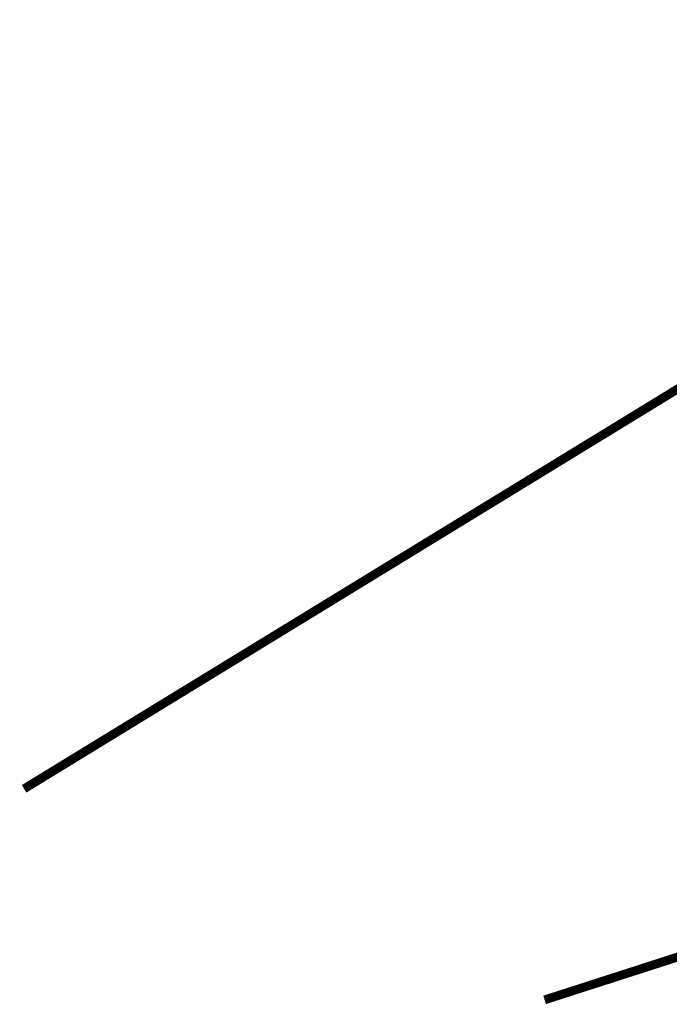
# Model space of a CAD drawing. Header units: metres. Extents: x 149734 to 159069, y 372625 to 380601.
# Tile 24 of 30: x 157177 to 157250, y 377187 to 377299. Entities that reach past the tile are written whole.
import ezdxf

# ---------------------------------------------------------------- set-up
doc = ezdxf.new("R2010")
doc.units = ezdxf.units.M
doc.header["$MEASUREMENT"] = 0
doc.layers.add('waterlopen', color=7, linetype='Continuous', true_color=0x5291a5)

msp = doc.modelspace()

# ---------------------------------------------------------------- linework, layer by layer
at = {"layer": 'waterlopen', "const_width": 1}
for points in [[(157177.2144306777, 377211.8460647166), (157259.7847116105, 377262.3803167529), (157259.8191589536, 377262.3803167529), (157318.7068916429, 377298.4466847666)], [(157236.1366107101, 377187.9396087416), (157279.1441183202, 377201.8046642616)]]:
    msp.add_lwpolyline(points, dxfattribs=at)

doc.saveas('drawing.dxf')
